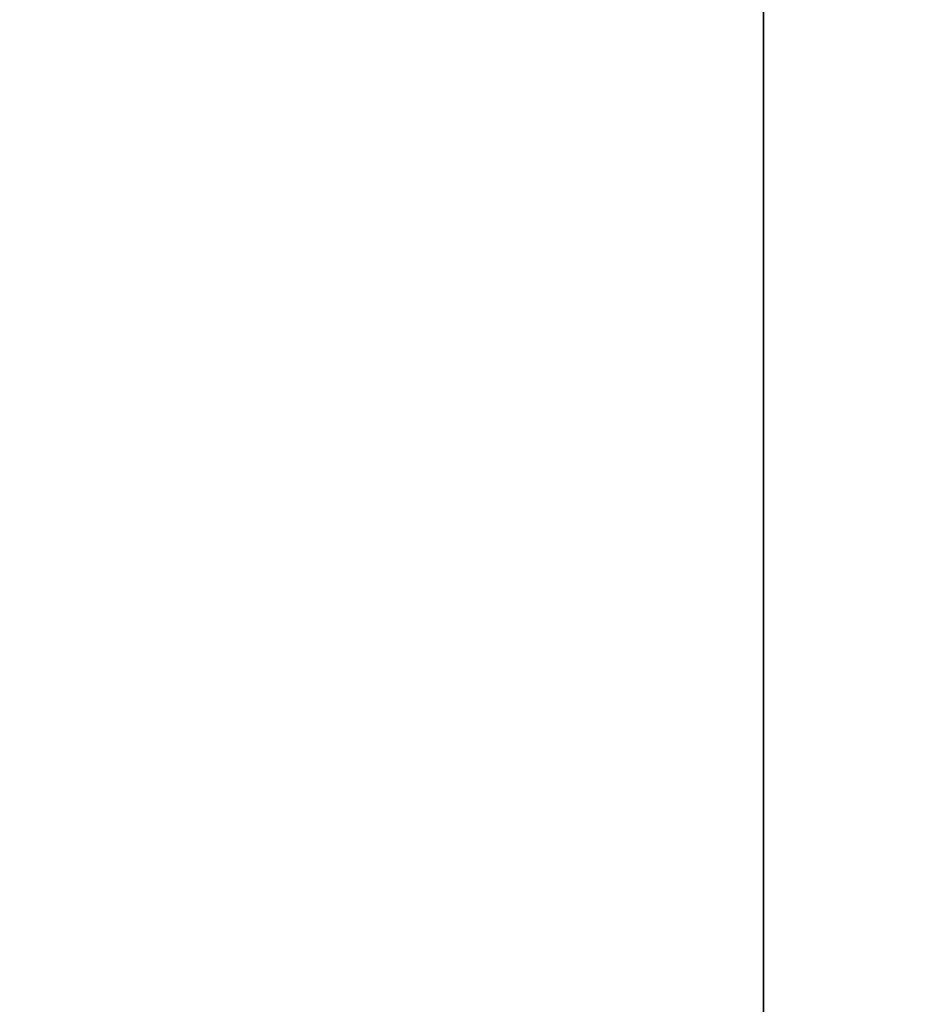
# Model space of a CAD drawing. Header units: millimetres. Extents: x 4 to 1188, y 1 to 840.
# Tile 104 of 197: x 664 to 676, y 372 to 386. Entities that reach past the tile are written whole.
import ezdxf

# ---------------------------------------------------------------- set-up
doc = ezdxf.new("R2010")
doc.units = ezdxf.units.MM
doc.layers.add('1', color=7, linetype='Continuous')
doc.styles.add('Arial Unicode MS', font='Arial Unicode MS')
doc.dimstyles.get("Standard").update_dxf_attribs({"dimtxt": 0.18, "dimasz": 0.18, "dimexe": 0.18, "dimexo": 0.0625, "dimgap": 0.09, "dimtad": 0, "dimtih": 1, "dimtoh": 1, "dimdec": 4, "dimzin": 0, "dimdsep": 46, "dimtxsty": 'Standard', "dimcen": 0.09, "dimadec": 0, "dimazin": 0, "dimtfac": 1, "dimtdec": 4, "dimtofl": 0, "dimtmove": 0, "dimatfit": 3, "dimfxl": 0, "dimtolj": 1, "dimtzin": 0, "dimarcsym": 0})

# ---------------------------------------------------------------- blocks, each defined once
blk = doc.blocks.new('_U18')
at = {"layer": '1', "color": 18, "lineweight": 35}
for p, q in [((656.344, 411.791), (676.419, 411.791)), ((674.419, 270.312), (674.419, 411.791)), ((655.701, 270.312), (676.419, 270.312))]:
    blk.add_line(p, q, dxfattribs=at)
at = {"layer": '1', "color": 18, "lineweight": 70}
for points in [[(674.419, 411.791), (675.195, 408.29), (673.643, 408.29)], [(674.419, 270.312), (673.643, 273.812), (675.195, 273.812)]]:
    blk.add_solid(points, dxfattribs=at)
at = {"layer": '1', "color": 18, "linetype": 'Continuous', "lineweight": 13, "insert": (673.665, 335.699), "char_height": 5, "attachment_point": 7, "rotation": 90, "line_spacing_factor": 1.047437, "style": 'Arial Unicode MS'}
blk.add_mtext('\\fArial Unicode MS|b0|i0;\\W1.0000;990', dxfattribs=at)

msp = doc.modelspace()

# ---------------------------------------------------------------- dimensions: what is measured, and where the dimension line sits
at = {"layer": '1', "color": 18, "linetype": 'Continuous', "lineweight": 13}
dim = msp.add_linear_dim(base=(674.4194, 411.7905), p1=(654.7007, 270.3119), p2=(655.3436, 411.7905), angle=90, dimstyle='Standard', override={"dimtxt": 5, "dimasz": 3.5, "dimexe": 2, "dimexo": 1, "dimgap": 2.5, "dimtad": 1, "dimtih": 0, "dimtoh": 0, "dimdec": 0, "dimlfac": 7, "dimzin": 8, "dimdsep": 44, "dimlunit": 2, "dimtxsty": 'Arial Unicode MS', "dimsah": 1, "dimse1": 0, "dimse2": 0, "dimsd1": 0, "dimsd2": 0, "dimclrd": 18, "dimclre": 18, "dimclrt": 18, "dimtol": 0, "dimtm": -0.1, "dimtfac": 0.4, "dimtdec": 2, "dimtofl": 1, "dimtmove": 0, "dimtzin": 8, "dimlwd": 35, "dimlwe": 35}, dxfattribs=at)
dim.commit()
dim.dimension.update_dxf_attribs({"geometry": '_U18', "text_midpoint": (674.4194, 341.0512), "dimtype": 160})

doc.saveas('drawing.dxf')
